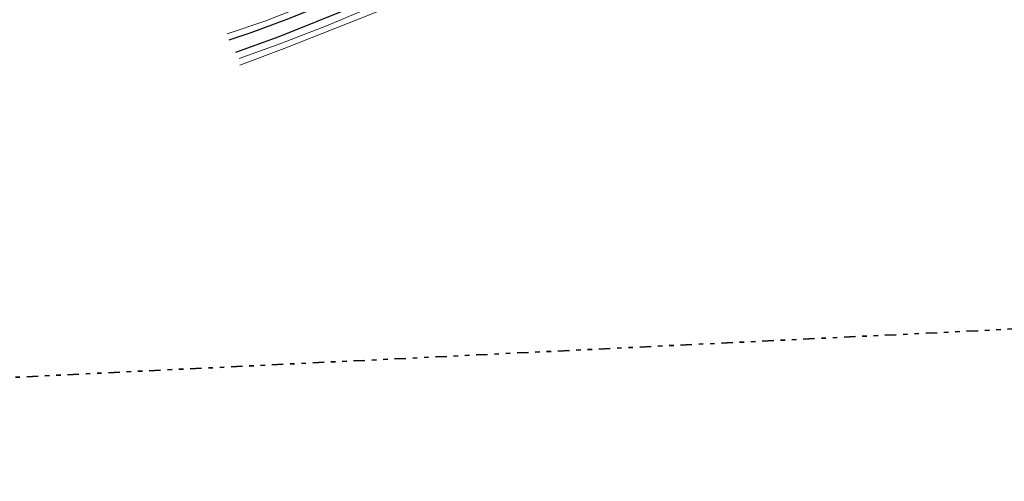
# Model space of a CAD drawing. Header units: metres. Extents: x 169249 to 194689, y 406250 to 412203.
# Tile 120 of 256: x 175951 to 176168, y 406256 to 406358. Entities that reach past the tile are written whole.
import ezdxf

# ---------------------------------------------------------------- set-up
doc = ezdxf.new("R2010")
doc.units = ezdxf.units.M
doc.linetypes.add('BGT_NLCS_N264$0$AL-TEKENBLADGRENS', pattern=[11.5, 2.5, -1.5, 1, -1.5, 1, -1.5, 2.5])
for name, color, linetype, lineweight in [('BGT_NLCS_N264$0$B-WE-FV-GELEIDING_WILDRASTER-G', 252, 'CONTINUOUS', 18), ('BGT_NLCS_N264$0$B-WE-OG-TOPOGRAFIE_WEG_VERHARD-G', 252, 'CONTINUOUS', 18), ('BGT_NLCS_N264$0$X-XX-AL-TEKENBLADGRENS-G', 252, 'BGT_NLCS_N264$0$AL-TEKENBLADGRENS', 35), ('X-XX-AL-REFERENTIE-G', 7, 'CONTINUOUS', 18)]:
    doc.layers.add(name, color=color, linetype=linetype, lineweight=lineweight)
doc.layers.add('BGT_NLCS_N264$0$B-WE-VW-MARKERING-G', color=252, linetype='CONTINUOUS')

# ---------------------------------------------------------------- blocks, each defined once
blk = doc.blocks.new('BGT_NLCS_N264')
at = {"layer": 'BGT_NLCS_N264$0$B-WE-FV-GELEIDING_WILDRASTER-G'}
blk.add_polyline3d([(176036.74, 406362.28, 21.76), (176035.93, 406361.95, 21.73), (176026.28, 406358.15, 21.79), (176009.59, 406351.56, 21.83), (175999.85, 406347.93, 21.54)], dxfattribs=at)
at = {"layer": 'BGT_NLCS_N264$0$B-WE-OG-TOPOGRAFIE_WEG_VERHARD-G'}
for points in [[(176044.61, 406374.44, 21.66), (176041.71, 406373.11, 21.64), (176027.85, 406366.87, 21.7), (176021.57, 406364.14, 21.74), (176012.71, 406360.41, 21.75), (176005.34, 406357.6, 21.81), (175997.08, 406354.77, 21.79)], [(175999.7, 406349.33, 22.09), (176008.83, 406352.63, 21.96), (176019.27, 406356.7, 21.92), (176026.74, 406359.87, 21.9), (176033.48, 406362.99, 21.84), (176046.99, 406368.98, 21.76)]]:
    blk.add_polyline3d(points, dxfattribs=at)
at = {"layer": 'BGT_NLCS_N264$0$B-WE-VW-MARKERING-G'}
for points in [[(176045.19, 406373.1, 21.75), (176041.78, 406371.57, 21.76), (176032.48, 406367.36, 21.76), (176024.99, 406364.07, 21.78), (176017.49, 406360.85, 21.81), (176009.95, 406357.84, 21.83), (176002.26, 406355.05, 21.84), (175997.45, 406353.38, 21.86)], [(176046.38, 406370.37, 21.79), (176040.38, 406367.65, 21.81), (176034.76, 406365.21, 21.84), (176024.51, 406360.59, 21.88), (176008.43, 406354.11, 21.95), (175998.89, 406350.68, 21.97)]]:
    blk.add_polyline3d(points, dxfattribs=at)
at = {"layer": 'BGT_NLCS_N264$0$X-XX-AL-TEKENBLADGRENS-G'}
blk.add_polyline3d([(175476.52, 406256.32, 0), (176494.22, 406305.5, 0), (177082.08, 406540.73, 0), (177580.1, 406718.53, 0), (177789.98, 406830.42, 0), (177908.32, 406944.94, 0), (178194.36, 407398.64, 0), (178251.24, 407448.21, 0), (178768, 407708.75, 0), (179155.46, 407904.09, 0), (179191.45, 407837.79, 0), (179277.47, 407554.43, 0), (179577.55, 407666.44, 0), (179552.65, 407795.82, 0), (179459.62, 408045.11, 0)], dxfattribs=at)

msp = doc.modelspace()

# ---------------------------------------------------------------- block references
at = {"layer": 'X-XX-AL-REFERENTIE-G'}
msp.add_blockref('BGT_NLCS_N264', (0, 0), dxfattribs=at)

doc.saveas('drawing.dxf')
